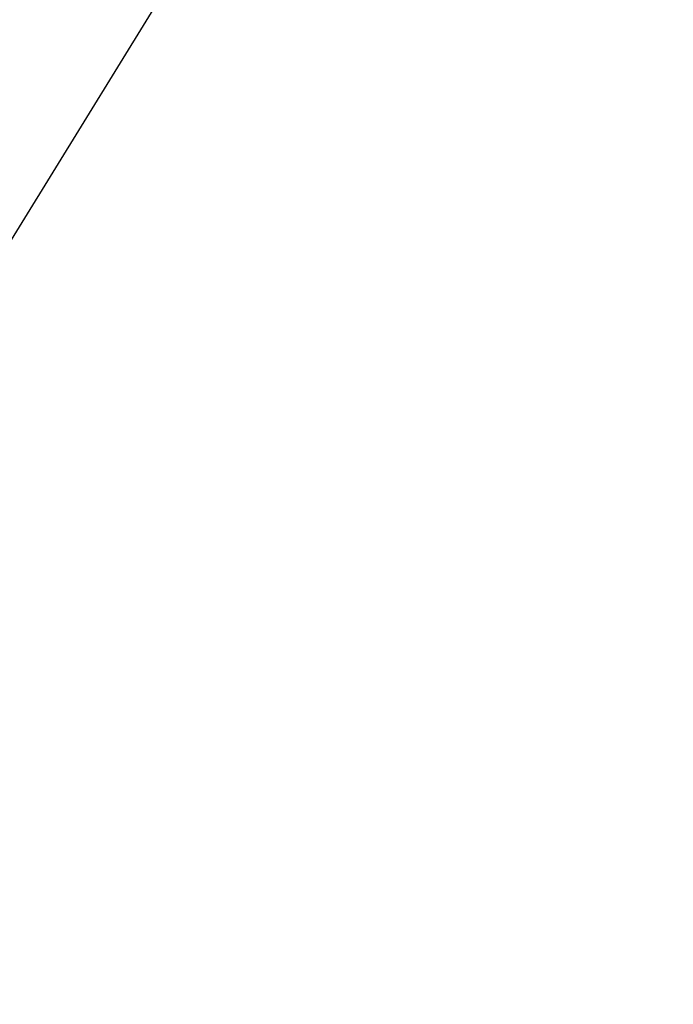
# Model space of a CAD drawing. Header units: inches. Extents: x -10.6 to 10.7, y -8.8 to 8.8.
# Tile 19 of 28: x 8.2 to 9.5, y -8.3 to -6.4. Entities that reach past the tile are written whole.
import ezdxf

# ---------------------------------------------------------------- set-up
doc = ezdxf.new("R2010")
doc.units = ezdxf.units.IN
doc.header["$MEASUREMENT"] = 0
doc.layers.get('0').update_dxf_attribs({"true_color": 0x5890e1})

msp = doc.modelspace()

# ---------------------------------------------------------------- linework, layer by layer
at = {"color": 153, "true_color": 0x5890e1, "extrusion": (0, -1, -1.19209e-07)}
msp.add_lwpolyline([(6.0464, 9.2287), (7.4249, 4.0774), (8.682, -1.4525), (9.2272, -4.4778), (9.6967, -7.7397), (10.0751, -11.2856), (10.3475, -15.1629)], dxfattribs=at)

# ---------------------------------------------------------------- meshes
at = {"color": 153, "true_color": 0x5890e1}
mesh = msp.add_polyface(dxfattribs=at)
corners = [(6.3669, -5.1193, 9.2797), (6.7797, -5.1402, 10.7516), (7.1538, -4.2252, 10.7664), (7.1343, -5.1436, 11.9414), (7.536, -4.225, 11.9557), (7.3447, -5.1539, 12.6129), (6.6876, -5.9742, 11.9033), (6.8843, -5.9929, 12.573), (7.7543, -4.2243, 12.6256), (7.4912, -5.1676, 13.0252), (7.899, -4.2233, 13.0357), (7.0308, -6.0179, 12.983), (6.4167, -6.7414, 12.5281), (8.4062, -5.2225, 14.6413), (8.7908, -4.2194, 14.668), (8.3277, -4.2211, 13.9565), (7.9281, -5.1985, 13.9447), (8.9866, -5.25, 15.4327), (9.3518, -4.2175, 15.48), (7.9592, -6.1179, 14.5731), (8.5532, -6.1679, 15.3432), (7.4709, -6.0742, 13.893), (7.5045, -6.8277, 14.4544), (6.9971, -6.7975, 13.7935), (8.1254, -6.8622, 15.205), (7.7197, -7.3628, 15.0238), (7.095, -7.3537, 14.3056), (7.6544, -5.1814, 13.4376), (8.0603, -4.2223, 13.4459), (7.1939, -6.0429, 13.393), (6.7168, -6.7759, 13.3119), (6.5585, -6.7587, 12.92), (6.5869, -7.3468, 13.675)]
mesh.append_faces([[corners[k] for k in face] for face in [(0, 1, 2), (1, 3, 4), (4, 2, 1), (5, 3, 6), (6, 7, 5), (8, 4, 3), (3, 5, 8), (5, 9, 10), (10, 8, 5), (7, 11, 9), (9, 5, 7), (11, 7, 12), (13, 14, 15), (15, 16, 13), (17, 18, 14), (14, 13, 17), (13, 19, 20), (20, 17, 13), (16, 21, 19), (19, 13, 16), (22, 19, 21), (21, 23, 22), (24, 20, 19), (19, 22, 24), (25, 24, 22), (26, 22, 23), (27, 28, 10), (10, 9, 27), (16, 15, 28), (28, 27, 16), (27, 29, 21), (21, 16, 27), (9, 11, 29), (29, 27, 9), (30, 29, 11), (11, 31, 30), (23, 21, 29), (29, 30, 23), (32, 23, 30)]], dxfattribs={"vtx2": -1, "color": 153})

doc.saveas('drawing.dxf')
